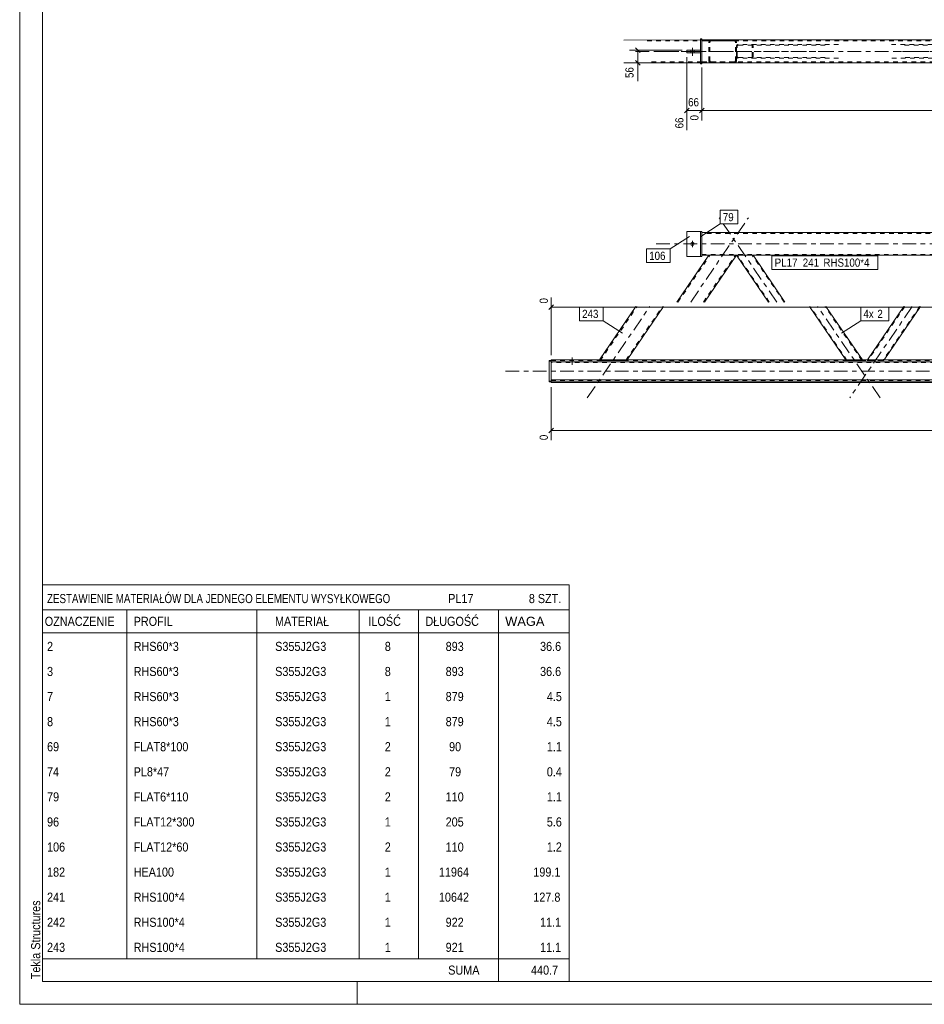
# Model space of a CAD drawing. Header units: millimetres. Extents: x 0 to 914, y 0 to 420.
# Tile 1 of 10: x 0 to 198, y 0 to 216. Entities that reach past the tile are written whole.
import ezdxf

# ---------------------------------------------------------------- set-up
doc = ezdxf.new("R2010")
doc.units = ezdxf.units.MM
for name, pattern in [('XKITLINE00', [0]), ('XKITLINE01', [4, 1, -1, 1, -1]), ('XKITLINE03', [6, 3, -1, 1, -1])]:
    doc.linetypes.add(name, pattern=pattern)
for name, color, linetype, lineweight in [('Arkusz rysunku', 3, 'Continuous', 0), ('Element', 2, 'Continuous', 0), ('Inny typ obiektu', 7, 'Continuous', 0), ('Wymiar', 4, 'Continuous', 0), ('Znak elementu', 2, 'Continuous', 0), ('Śruba', 3, 'Continuous', 0)]:
    doc.layers.add(name, color=color, linetype=linetype, lineweight=lineweight)
doc.styles.add('ARIAL', font='ARIAL.TTF')

msp = doc.modelspace()

# ---------------------------------------------------------------- linework, layer by layer
at = {"layer": 'Arkusz rysunku', "linetype": 'XKITLINE00', "lineweight": 0}
for p, q in [((0, 420), (0, 0)), ((5, 415), (5, 5)), ((5, 5), (909, 5)), ((74, 0), (74, 5)), ((0, 0), (914, 0))]:
    msp.add_line(p, q, dxfattribs=at)
at = {"layer": 'Element', "linetype": 'XKITLINE00', "lineweight": 0}
for p, q in [((149.32, 211.76), (149.32, 206.26)), ((149.62, 211.76), (149.32, 211.76)), ((149.62, 206.26), (149.62, 211.76)), ((132.56, 211.5), (149.32, 211.51)), ((681.73, 211.51), (149.62, 211.51)), ((146.32, 208.71), (146.32, 209.31)), ((149.32, 209.31), (146.32, 209.31)), ((149.32, 208.71), (146.32, 208.71)), ((149.32, 209.31), (149.32, 208.71)), ((132.56, 206.5), (149.32, 206.51)), ((149.32, 206.26), (149.62, 206.26)), ((149.62, 206.51), (681.73, 206.51)), ((156.75, 206.51), (149.62, 206.51)), ((151.65, 206.51), (151.66, 206.51)), ((146.32, 169.53), (146.32, 164.03)), ((146.32, 169.53), (149.32, 169.53)), ((149.32, 169.53), (149.32, 164.03)), ((149.32, 169.53), (149.62, 169.53)), ((149.62, 164.03), (149.62, 169.53)), ((149.62, 169.28), (681.73, 169.28)), ((144.16, 154.03), (151.18, 164.28)), ((151.18, 164.28), (149.62, 164.28)), ((150.22, 154.03), (157.24, 164.28)), ((157.24, 164.28), (151.18, 164.28)), ((674.12, 164.28), (157.24, 164.28)), ((164.25, 154.03), (157.24, 164.28)), ((167.88, 154.03), (160.87, 164.28)), ((149.32, 164.03), (146.32, 164.03)), ((149.32, 164.03), (149.62, 164.03)), ((127.2, 141.35), (135.19, 153.03)), ((133.26, 141.35), (141.25, 153.03)), ((181.22, 141.35), (173.22, 153.03)), ((184.85, 141.35), (176.86, 153.03)), ((185.98, 141.35), (193.97, 153.03)), ((189.61, 141.35), (197.6, 153.03)), ((116.18, 136.54), (116.18, 141.2)), ((116.58, 141.2), (116.18, 141.2)), ((116.58, 141.35), (116.58, 140.95)), ((116.58, 141.35), (127.59, 141.35)), ((116.58, 136.7), (116.58, 141.2)), ((116.58, 140.95), (714.78, 140.95)), ((127.59, 141.35), (127.68, 141.35)), ((127.68, 141.35), (132.77, 141.35)), ((132.77, 141.35), (132.85, 141.35)), ((698.57, 141.35), (132.85, 141.35)), ((116.58, 136.7), (116.18, 136.7)), ((116.18, 136.54), (116.58, 136.54)), ((116.58, 136.95), (116.58, 136.39)), ((116.58, 136.95), (714.78, 136.95)), ((116.58, 136.55), (714.78, 136.55)), ((116.58, 136.39), (714.78, 136.39))]:
    msp.add_line(p, q, dxfattribs=at)
at = {"layer": 'Element', "linetype": 'XKITLINE01', "lineweight": 0}
for p, q in [((137.65, 211.3), (156.75, 211.31)), ((149.32, 211.51), (156.75, 211.51)), ((149.62, 211.51), (149.62, 206.51)), ((681.73, 211.31), (149.62, 211.31)), ((151.21, 211.25), (151.18, 211.11)), ((151.18, 206.91), (151.18, 211.11)), ((151.21, 211.26), (151.21, 211.25)), ((151.42, 211.11), (151.44, 211.19)), ((151.42, 206.91), (151.42, 211.11)), ((151.44, 211.19), (151.49, 211.25)), ((151.49, 211.48), (151.47, 211.48)), ((151.66, 211.51), (151.49, 211.48)), ((151.49, 211.25), (151.51, 211.26)), ((151.51, 211.26), (151.57, 211.29)), ((151.57, 211.29), (151.66, 211.31)), ((156.94, 211.48), (156.75, 211.51)), ((156.75, 211.31), (156.84, 211.3)), ((156.84, 211.3), (156.92, 211.25)), ((156.92, 211.25), (156.97, 211.19)), ((156.97, 211.19), (156.99, 211.11)), ((156.99, 206.91), (156.99, 211.11)), ((157.2, 211.25), (157.2, 211.26)), ((157.23, 211.11), (157.2, 211.25)), ((157.24, 206.91), (157.23, 211.11)), ((157.26, 210.33), (157.24, 210.21)), ((157.24, 207.81), (157.24, 210.21)), ((157.34, 210.42), (157.26, 210.33)), ((157.46, 210.49), (157.34, 210.42)), ((157.42, 210.21), (157.43, 210.27)), ((157.42, 207.81), (157.42, 210.21)), ((157.43, 210.27), (157.47, 210.32)), ((157.6, 210.51), (157.46, 210.49)), ((157.47, 210.32), (157.53, 210.35)), ((157.53, 210.35), (157.6, 210.36)), ((179.61, 210.51), (157.6, 210.51)), ((176.7, 210.36), (157.6, 210.36)), ((160.65, 210.49), (160.51, 210.51)), ((160.51, 210.36), (160.58, 210.35)), ((160.58, 210.35), (160.64, 210.32)), ((160.64, 210.32), (160.67, 210.27)), ((160.76, 210.42), (160.65, 210.49)), ((160.67, 210.27), (160.69, 210.21)), ((160.69, 207.81), (160.69, 210.21)), ((160.84, 210.33), (160.76, 210.42)), ((160.87, 210.21), (160.84, 210.33)), ((160.87, 207.81), (160.87, 210.21)), ((191.22, 210.51), (210.32, 210.51)), ((194.13, 210.36), (213.23, 210.36)), ((149.32, 208.71), (149.32, 209.31)), ((157.24, 207.81), (157.26, 207.7)), ((157.26, 207.7), (157.34, 207.6)), ((157.34, 207.6), (157.46, 207.53)), ((157.43, 207.75), (157.42, 207.81)), ((157.47, 207.7), (157.43, 207.75)), ((157.46, 207.53), (157.6, 207.51)), ((157.53, 207.67), (157.47, 207.7)), ((157.6, 207.66), (157.53, 207.67)), ((176.7, 207.66), (157.6, 207.66)), ((179.61, 207.51), (157.6, 207.51)), ((160.58, 207.67), (160.51, 207.66)), ((160.51, 207.51), (160.65, 207.53)), ((160.64, 207.7), (160.58, 207.67)), ((160.67, 207.75), (160.64, 207.7)), ((160.65, 207.53), (160.76, 207.6)), ((160.69, 207.81), (160.67, 207.75)), ((160.76, 207.6), (160.84, 207.7)), ((160.84, 207.7), (160.87, 207.81)), ((210.32, 207.51), (191.22, 207.51)), ((213.23, 207.66), (194.13, 207.66)), ((149.62, 206.71), (137.65, 206.7)), ((149.32, 206.51), (149.62, 206.51)), ((149.62, 206.71), (681.73, 206.71)), ((156.75, 206.71), (149.62, 206.71)), ((151.18, 206.91), (151.2, 206.83)), ((151.2, 206.83), (151.21, 206.76)), ((151.44, 206.83), (151.42, 206.91)), ((151.49, 206.77), (151.44, 206.83)), ((151.48, 206.54), (151.65, 206.51)), ((151.57, 206.72), (151.49, 206.77)), ((151.66, 206.71), (151.57, 206.72)), ((156.84, 206.73), (156.75, 206.71)), ((156.75, 206.51), (156.94, 206.54)), ((156.92, 206.77), (156.84, 206.73)), ((156.98, 206.83), (156.92, 206.77)), ((156.99, 206.91), (156.98, 206.83)), ((157.2, 206.76), (157.22, 206.83)), ((157.22, 206.83), (157.24, 206.91)), ((149.32, 169.53), (149.32, 164.03)), ((149.62, 164.28), (149.62, 169.28)), ((681.73, 169.08), (149.62, 169.08)), ((144.4, 154.03), (151.42, 164.28)), ((149.62, 164.48), (681.73, 164.48)), ((149.98, 154.03), (156.99, 164.28)), ((157.24, 164.28), (151.18, 164.28)), ((151.18, 164.28), (151.18, 164.28)), ((151.18, 164.28), (151.18, 164.28)), ((151.21, 164.28), (151.21, 164.28)), ((151.32, 164.28), (151.32, 164.28)), ((151.42, 164.28), (151.42, 164.28)), ((151.48, 164.28), (151.44, 164.28)), ((151.66, 164.28), (151.66, 164.28)), ((151.66, 164.28), (151.66, 164.28)), ((160.87, 164.28), (157.24, 164.28)), ((157.24, 164.28), (157.24, 164.28)), ((164.43, 154.03), (157.42, 164.28)), ((167.7, 154.03), (160.69, 164.28)), ((127.34, 141.2), (135.43, 153.03)), ((133.01, 141.35), (141, 153.03)), ((181.48, 141.23), (173.41, 153.03)), ((184.75, 141.23), (176.68, 153.03)), ((194.15, 153.03), (186.08, 141.23)), ((197.42, 153.03), (189.35, 141.23)), ((116.18, 136.7), (116.18, 141.04)), ((116.18, 141.04), (116.58, 141.04)), ((116.58, 140.79), (116.58, 141.35)), ((116.58, 141.19), (714.78, 141.19)), ((116.58, 136.85), (116.58, 140.89)), ((714.78, 140.85), (116.58, 140.85)), ((714.78, 140.79), (116.58, 140.79)), ((127.1, 141.2), (127.2, 141.35)), ((127.1, 141.2), (127.19, 141.34)), ((127.1, 141.2), (127.13, 141.2)), ((127.13, 141.2), (127.23, 141.2)), ((127.23, 141.34), (127.19, 141.34)), ((127.34, 141.35), (127.23, 141.34)), ((127.23, 141.2), (127.39, 141.19)), ((127.5, 141.35), (127.34, 141.35)), ((127.34, 141.2), (127.43, 141.34)), ((127.36, 141.2), (127.34, 141.2)), ((127.41, 141.2), (127.36, 141.2)), ((127.39, 141.19), (127.57, 141.19)), ((127.48, 141.2), (127.41, 141.2)), ((127.43, 141.34), (127.45, 141.34)), ((127.45, 141.34), (127.5, 141.34)), ((127.58, 141.2), (127.48, 141.2)), ((127.5, 141.35), (127.59, 141.35)), ((127.5, 141.34), (127.58, 141.34)), ((127.57, 141.19), (132.66, 141.19)), ((127.58, 141.34), (127.68, 141.34)), ((127.58, 141.2), (132.67, 141.2)), ((132.85, 141.35), (127.59, 141.35)), ((127.68, 141.34), (132.77, 141.34)), ((132.66, 141.19), (132.85, 141.19)), ((132.76, 141.2), (132.67, 141.2)), ((132.84, 141.2), (132.76, 141.2)), ((132.77, 141.34), (132.86, 141.34)), ((132.89, 141.2), (132.84, 141.2)), ((132.85, 141.35), (132.96, 141.35)), ((132.85, 141.19), (133.01, 141.2)), ((132.86, 141.34), (132.94, 141.34)), ((132.91, 141.2), (132.89, 141.2)), ((132.91, 141.2), (133, 141.34)), ((132.94, 141.34), (132.99, 141.34)), ((133.11, 141.35), (132.96, 141.35)), ((132.99, 141.34), (133, 141.34)), ((133, 141.34), (133.01, 141.35)), ((133.01, 141.2), (133.11, 141.2)), ((133.21, 141.34), (133.11, 141.35)), ((133.11, 141.2), (133.15, 141.2)), ((133.15, 141.2), (133.25, 141.34)), ((133.25, 141.34), (133.21, 141.34)), ((133.25, 141.34), (133.26, 141.35)), ((181.24, 141.31), (181.22, 141.35)), ((181.3, 141.23), (181.24, 141.31)), ((181.27, 141.31), (181.24, 141.31)), ((181.35, 141.32), (181.27, 141.31)), ((181.3, 141.23), (181.33, 141.23)), ((181.33, 141.23), (181.41, 141.23)), ((181.46, 141.32), (181.35, 141.32)), ((181.41, 141.23), (181.53, 141.22)), ((181.43, 141.31), (181.44, 141.31)), ((181.44, 141.31), (181.48, 141.31)), ((181.6, 141.32), (181.46, 141.32)), ((181.48, 141.31), (181.54, 141.31)), ((181.49, 141.23), (181.48, 141.23)), ((181.53, 141.23), (181.49, 141.23)), ((181.59, 141.23), (181.53, 141.23)), ((181.53, 141.22), (181.67, 141.22)), ((181.54, 141.31), (181.6, 141.31)), ((181.66, 141.23), (181.59, 141.23)), ((181.6, 141.32), (184.51, 141.32)), ((181.6, 141.31), (184.51, 141.31)), ((181.66, 141.23), (184.57, 141.23)), ((181.67, 141.22), (184.57, 141.22)), ((184.65, 141.32), (184.51, 141.32)), ((184.51, 141.31), (184.58, 141.31)), ((184.64, 141.23), (184.57, 141.23)), ((184.57, 141.22), (184.71, 141.22)), ((184.58, 141.31), (184.64, 141.31)), ((184.64, 141.31), (184.68, 141.31)), ((184.7, 141.23), (184.64, 141.23)), ((184.77, 141.32), (184.65, 141.32)), ((184.68, 141.31), (184.7, 141.31)), ((184.74, 141.23), (184.7, 141.23)), ((184.71, 141.22), (184.83, 141.23)), ((184.75, 141.23), (184.74, 141.23)), ((184.85, 141.31), (184.77, 141.32)), ((184.83, 141.23), (184.91, 141.23)), ((184.88, 141.31), (184.85, 141.35)), ((184.88, 141.31), (184.85, 141.31)), ((184.93, 141.23), (184.88, 141.31)), ((184.91, 141.23), (184.93, 141.23)), ((185.9, 141.23), (185.95, 141.31)), ((185.9, 141.23), (185.92, 141.23)), ((185.92, 141.23), (186, 141.23)), ((185.95, 141.31), (185.98, 141.35)), ((185.98, 141.31), (185.95, 141.31)), ((186.06, 141.32), (185.98, 141.31)), ((186, 141.23), (186.12, 141.22)), ((186.18, 141.32), (186.06, 141.32)), ((186.08, 141.23), (186.13, 141.31)), ((186.09, 141.23), (186.08, 141.23)), ((186.13, 141.23), (186.09, 141.23)), ((186.12, 141.22), (186.25, 141.22)), ((186.13, 141.31), (186.15, 141.31)), ((186.19, 141.23), (186.13, 141.23)), ((186.15, 141.31), (186.19, 141.31)), ((186.32, 141.32), (186.18, 141.32)), ((186.19, 141.31), (186.25, 141.31)), ((186.26, 141.23), (186.19, 141.23)), ((186.25, 141.31), (186.32, 141.31)), ((186.25, 141.22), (189.16, 141.22)), ((186.26, 141.23), (189.17, 141.23)), ((186.32, 141.32), (189.23, 141.32)), ((186.32, 141.31), (189.22, 141.31)), ((189.16, 141.22), (189.3, 141.22)), ((189.23, 141.23), (189.17, 141.23)), ((189.22, 141.31), (189.29, 141.31)), ((189.37, 141.32), (189.23, 141.32)), ((189.29, 141.23), (189.23, 141.23)), ((189.29, 141.31), (189.35, 141.31)), ((189.34, 141.23), (189.29, 141.23)), ((189.3, 141.22), (189.42, 141.23)), ((189.35, 141.23), (189.34, 141.23)), ((189.35, 141.23), (189.4, 141.31)), ((189.35, 141.31), (189.39, 141.31)), ((189.48, 141.32), (189.37, 141.32)), ((189.39, 141.31), (189.4, 141.31)), ((189.42, 141.23), (189.5, 141.23)), ((189.56, 141.31), (189.48, 141.32)), ((189.5, 141.23), (189.53, 141.23)), ((189.53, 141.23), (189.58, 141.31)), ((189.58, 141.31), (189.56, 141.31)), ((189.58, 141.31), (189.61, 141.35)), ((116.58, 137.25), (116.58, 136.95)), ((116.58, 136.9), (714.78, 136.9)), ((116.58, 136.79), (714.78, 136.79)), ((116.58, 136.54), (116.58, 136.7)), ((116.58, 136.54), (116.58, 136.55))]:
    msp.add_line(p, q, dxfattribs=at)
at = {"layer": 'Element', "linetype": 'XKITLINE03', "lineweight": 0}
for p, q in [((135.11, 209), (159.85, 209.01)), ((139.62, 209.01), (691.73, 209.01)), ((178.15, 209.01), (153.41, 209.01)), ((217.42, 209.01), (192.68, 209.01)), ((147.19, 154.03), (159.85, 172.53)), ((153.64, 172.19), (153.41, 172.53)), ((166.07, 154.03), (154.35, 171.16)), ((139.62, 166.78), (691.73, 166.78)), ((124.52, 133.02), (138.22, 153.03)), ((188.74, 133.02), (175.04, 153.03)), ((195.79, 153.03), (182.09, 133.02)), ((106.58, 138.87), (724.78, 138.87))]:
    msp.add_line(p, q, dxfattribs=at)
at = {"layer": 'Element', "linetype": 'XKITLINE01', "lineweight": 0}
for centre, start, end in [((156.8, 211.05), 28.3583, 72.6205), ((151.61, 206.97), 208.3583, 252.6205), ((156.8, 206.97), 287.4215, 331.6837)]:
    msp.add_arc(centre, 0.451, start, end, dxfattribs=at)
at = {"layer": 'Inny typ obiektu', "linetype": 'XKITLINE00', "lineweight": 0}
for p, q in [((5, 92), (5, 86.5)), ((5, 92), (120.5, 92)), ((120.5, 92), (120.5, 86.5)), ((5, 86.5), (5, 81.5)), ((5, 86.5), (120.5, 86.5)), ((23.5, 86.5), (23.5, 81.5)), ((52, 81.5), (52, 86.5)), ((74.5, 86.5), (74.5, 81.5)), ((87.5, 86.5), (87.5, 81.5)), ((105, 86.5), (105, 81.5)), ((120.5, 86.5), (120.5, 81.5)), ((5, 81.5), (120.5, 81.5)), ((5, 81.5), (5, 76)), ((23.5, 81.5), (23.5, 76)), ((52, 76), (52, 81.5)), ((74.5, 81.5), (74.5, 76)), ((87.5, 81.5), (87.5, 76)), ((105, 81.5), (105, 76)), ((120.5, 81.5), (120.5, 76)), ((5, 76), (5, 70.5)), ((23.5, 76), (23.5, 70.5)), ((52, 70.5), (52, 76)), ((74.5, 76), (74.5, 70.5)), ((87.5, 76), (87.5, 70.5)), ((105, 76), (105, 70.5)), ((120.5, 76), (120.5, 70.5)), ((5, 70.5), (5, 65)), ((23.5, 70.5), (23.5, 65)), ((52, 65), (52, 70.5)), ((74.5, 70.5), (74.5, 65)), ((87.5, 70.5), (87.5, 65)), ((105, 70.5), (105, 65)), ((120.5, 70.5), (120.5, 65)), ((5, 65), (5, 59.5)), ((23.5, 65), (23.5, 59.5)), ((52, 59.5), (52, 65)), ((74.5, 65), (74.5, 59.5)), ((87.5, 65), (87.5, 59.5)), ((105, 65), (105, 59.5)), ((120.5, 65), (120.5, 59.5)), ((5, 59.5), (5, 54)), ((23.5, 59.5), (23.5, 54)), ((52, 54), (52, 59.5)), ((74.5, 59.5), (74.5, 54)), ((87.5, 59.5), (87.5, 54)), ((105, 59.5), (105, 54)), ((120.5, 59.5), (120.5, 54)), ((5, 54), (5, 48.5)), ((23.5, 54), (23.5, 48.5)), ((52, 48.5), (52, 54)), ((74.5, 54), (74.5, 48.5)), ((87.5, 54), (87.5, 48.5)), ((105, 54), (105, 48.5)), ((120.5, 54), (120.5, 48.5)), ((5, 48.5), (5, 43)), ((23.5, 48.5), (23.5, 43)), ((52, 43), (52, 48.5)), ((74.5, 48.5), (74.5, 43)), ((87.5, 48.5), (87.5, 43)), ((105, 48.5), (105, 43)), ((120.5, 48.5), (120.5, 43)), ((5, 43), (5, 37.5)), ((23.5, 43), (23.5, 37.5)), ((52, 37.5), (52, 43)), ((74.5, 43), (74.5, 37.5)), ((87.5, 43), (87.5, 37.5)), ((105, 43), (105, 37.5)), ((120.5, 43), (120.5, 37.5)), ((5, 37.5), (5, 32)), ((23.5, 37.5), (23.5, 32)), ((52, 32), (52, 37.5)), ((74.5, 37.5), (74.5, 32)), ((87.5, 37.5), (87.5, 32)), ((105, 37.5), (105, 32)), ((120.5, 37.5), (120.5, 32)), ((5, 32), (5, 26.5)), ((23.5, 32), (23.5, 26.5)), ((52, 26.5), (52, 32)), ((74.5, 32), (74.5, 26.5)), ((87.5, 32), (87.5, 26.5)), ((105, 32), (105, 26.5)), ((120.5, 32), (120.5, 26.5)), ((5, 26.5), (5, 21)), ((23.5, 26.5), (23.5, 21)), ((52, 21), (52, 26.5)), ((74.5, 26.5), (74.5, 21)), ((87.5, 26.5), (87.5, 21)), ((105, 26.5), (105, 21)), ((120.5, 26.5), (120.5, 21)), ((5, 21), (5, 15.5)), ((23.5, 21), (23.5, 15.5)), ((52, 15.5), (52, 21)), ((74.5, 21), (74.5, 15.5)), ((87.5, 21), (87.5, 15.5)), ((105, 21), (105, 15.5)), ((120.5, 21), (120.5, 15.5)), ((5, 15.5), (5, 10)), ((23.5, 15.5), (23.5, 10)), ((52, 10), (52, 15.5)), ((74.5, 15.5), (74.5, 10)), ((87.5, 15.5), (87.5, 10)), ((105, 15.5), (105, 10)), ((120.5, 15.5), (120.5, 10)), ((5, 10), (5, 5)), ((5, 10), (120.5, 10)), ((105, 10), (105, 5)), ((120.5, 10), (120.5, 5)), ((5, 5), (120.5, 5))]:
    msp.add_line(p, q, dxfattribs=at)
at = {"layer": 'Wymiar', "linetype": 'XKITLINE00', "lineweight": 0}
for p, q in [((135.11, 209.82), (136.13, 208.8)), ((145.32, 209.31), (133.76, 209.31)), ((135.62, 206.51), (135.62, 209.31)), ((146.32, 207.71), (146.32, 191.72)), ((148.62, 206.51), (133.76, 206.51)), ((135.11, 207.02), (136.13, 206)), ((135.62, 206.51), (135.62, 202.49)), ((135.62, 206.51), (135.62, 202.49)), ((149.62, 205.51), (149.62, 193.86)), ((149.62, 205.51), (149.62, 199.13)), ((149.62, 196.61), (149.62, 193.86)), ((146.83, 196.52), (145.81, 195.5)), ((146.32, 196.01), (149.62, 196.01)), ((150.13, 196.52), (149.11, 195.5)), ((150.13, 196.52), (149.16, 195.55)), ((149.62, 196.01), (682.03, 196.01)), ((117.08, 153.4), (116.07, 152.38)), ((116.58, 142.35), (116.58, 155.05)), ((116.58, 152.89), (122.78, 152.89)), ((127.98, 152.89), (184.48, 152.89)), ((190.63, 152.89), (414.5, 152.89)), ((116.58, 135.39), (116.58, 123.74)), ((117.08, 126.4), (116.07, 125.38)), ((116.58, 125.89), (415.48, 125.89))]:
    msp.add_line(p, q, dxfattribs=at)
at = {"layer": 'Znak elementu', "linetype": 'XKITLINE00', "lineweight": 0}
for p, q in [((153.64, 174.16), (157.51, 174.16)), ((153.64, 171.16), (153.64, 174.16)), ((157.51, 171.16), (157.51, 174.16)), ((149.39, 168.41), (153.64, 171.16)), ((153.64, 171.16), (157.51, 171.16)), ((146.93, 168.41), (142.69, 165.67)), ((137.49, 165.67), (142.69, 165.67)), ((137.49, 162.67), (137.49, 165.67)), ((142.69, 162.67), (142.69, 165.67)), ((165.02, 164.18), (188.25, 164.18)), ((165.02, 161.18), (165.02, 164.18)), ((188.25, 161.18), (188.25, 164.18)), ((137.49, 162.67), (142.69, 162.67)), ((165.02, 161.18), (188.25, 161.18)), ((122.78, 152.93), (127.98, 152.93)), ((122.78, 149.93), (122.78, 152.93)), ((127.98, 149.93), (127.98, 152.93)), ((184.48, 152.93), (190.63, 152.93)), ((184.48, 149.93), (184.48, 152.93)), ((190.63, 149.93), (190.63, 152.93)), ((122.78, 149.93), (127.98, 149.93)), ((132.23, 147.19), (127.98, 149.93)), ((180.24, 147.19), (184.48, 149.93)), ((184.48, 149.93), (190.63, 149.93))]:
    msp.add_line(p, q, dxfattribs=at)
at = {"layer": 'Śruba', "linetype": 'XKITLINE00', "lineweight": 0}
for p, q in [((147.57, 209.81), (147.57, 208.06)), ((147.22, 209.31), (147.22, 208.71)), ((147.92, 209.31), (147.92, 208.71)), ((146.87, 166.78), (148.27, 166.78)), ((147.57, 167.48), (147.57, 166.08)), ((121.18, 141.86), (121.18, 140.37)), ((121.18, 141.78), (121.18, 140.28))]:
    msp.add_line(p, q, dxfattribs=at)
msp.add_circle((147.57, 166.78), 0.35, dxfattribs=at)

# ---------------------------------------------------------------- texts
at = {"layer": 'Arkusz rysunku', "style": 'ARIAL', "width": 0.85}
msp.add_text('Tekla Structures', height=2, rotation=90, dxfattribs=at).set_placement((4.5, 5.5))
at = {"layer": 'Inny typ obiektu', "style": 'ARIAL'}
for s, width, p in [('ZESTAWIENIE MATERIAŁÓW DLA JEDNEGO ELEMENTU WYSYŁKOWEGO', 0.765, (6, 88)), ('PL17', 0.85, (94, 88)), ('8', 0.85, (111.69, 88)), (' SZT.', 0.85, (113, 88)), ('OZNACZENIE', 0.85, (5.5, 83)), ('PROFIL', 0.85, (25, 83)), ('MATERIAŁ', 0.85, (56, 83)), ('ILOŚĆ', 0.85, (76.5, 83)), ('DŁUGOŚĆ', 0.85, (89, 83)), ('WAGA', 1.008832, (106.5, 83)), ('2', 0.85, (6, 77.5)), ('RHS60*3', 0.85, (25, 77.5)), ('S355J2G3', 0.85, (56.04, 77.5)), ('8', 0.85, (80.09, 77.5)), ('893', 0.85, (93.44, 77.5)), ('36.6', 0.85, (114.15, 77.5)), ('3', 0.85, (6, 72)), ('RHS60*3', 0.85, (25, 72)), ('S355J2G3', 0.85, (56.04, 72)), ('8', 0.85, (80.09, 72)), ('893', 0.85, (93.44, 72)), ('36.6', 0.85, (114.15, 72)), ('7', 0.85, (6, 66.5)), ('RHS60*3', 0.85, (25, 66.5)), ('S355J2G3', 0.85, (56.04, 66.5)), ('1', 0.85, (80.09, 66.5)), ('879', 0.85, (93.44, 66.5)), ('4.5', 0.85, (115.63, 66.5)), ('8', 0.85, (6, 61)), ('RHS60*3', 0.85, (25, 61)), ('S355J2G3', 0.85, (56.04, 61)), ('1', 0.85, (80.09, 61)), ('879', 0.85, (93.44, 61)), ('4.5', 0.85, (115.63, 61)), ('69', 0.85, (6, 55.5)), ('FLAT8*100', 0.85, (25, 55.5)), ('S355J2G3', 0.85, (56.04, 55.5)), ('2', 0.85, (80.09, 55.5)), ('90', 0.85, (94.19, 55.5)), ('1.1', 0.85, (115.63, 55.5)), ('74', 0.85, (6, 50)), ('PL8*47', 0.85, (25, 50)), ('S355J2G3', 0.85, (56.04, 50)), ('2', 0.85, (80.09, 50)), ('79', 0.85, (94.19, 50)), ('0.4', 0.85, (115.63, 50)), ('79', 0.85, (6, 44.5)), ('FLAT6*110', 0.85, (25, 44.5)), ('S355J2G3', 0.85, (56.04, 44.5)), ('2', 0.85, (80.09, 44.5)), ('110', 0.85, (93.44, 44.5)), ('1.1', 0.85, (115.63, 44.5)), ('96', 0.85, (6, 39)), ('FLAT12*300', 0.85, (25, 39)), ('S355J2G3', 0.85, (56.04, 39)), ('205', 0.85, (93.44, 39)), ('5.6', 0.85, (115.63, 39)), ('1', 0.85, (80.09, 39)), ('106', 0.85, (6, 33.5)), ('FLAT12*60', 0.85, (25, 33.5)), ('S355J2G3', 0.85, (56.04, 33.5)), ('2', 0.85, (80.09, 33.5)), ('110', 0.85, (93.44, 33.5)), ('1.2', 0.85, (115.63, 33.5)), ('182', 0.85, (6, 28)), ('HEA100', 0.85, (25, 28)), ('S355J2G3', 0.85, (56.04, 28)), ('1', 0.85, (80.09, 28)), ('11964', 0.85, (91.96, 28)), ('199.1', 0.85, (112.67, 28)), ('241', 0.85, (6, 22.5)), ('RHS100*4', 0.85, (25, 22.5)), ('S355J2G3', 0.85, (56.04, 22.5)), ('1', 0.85, (80.09, 22.5)), ('10642', 0.85, (91.96, 22.5)), ('127.8', 0.85, (112.67, 22.5)), ('242', 0.85, (6, 17)), ('RHS100*4', 0.85, (25, 17)), ('S355J2G3', 0.85, (56.04, 17)), ('1', 0.85, (80.09, 17)), ('922', 0.85, (93.44, 17)), ('11.1', 0.85, (114.15, 17)), ('243', 0.85, (6, 11.5)), ('RHS100*4', 0.85, (25, 11.5)), ('S355J2G3', 0.85, (56.04, 11.5)), ('1', 0.85, (80.09, 11.5)), ('921', 0.85, (93.44, 11.5)), ('11.1', 0.85, (114.15, 11.5)), ('SUMA', 0.85, (94, 6.5)), ('440.7', 0.85, (112.17, 6.5))]:
    msp.add_text(s, height=2, dxfattribs=dict(at, width=width)).set_placement(p)
at = {"layer": 'Wymiar', "style": 'ARIAL', "width": 0.85}
for s, p in [('56', (134.66, 203.17)), ('0', (148.9, 193.86)), ('66', (145.6, 192.12)), ('0', (115.86, 153.71)), ('0', (115.86, 123.74))]:
    msp.add_text(s, height=1.8, rotation=90.0002, dxfattribs=at).set_placement(p)
msp.add_text('66', height=1.8, dxfattribs=at).set_placement((146.63, 196.97))
at = {"layer": 'Znak elementu', "style": 'ARIAL', "width": 0.85}
for s, p in [('79', (154.24, 171.76)), ('106', (138.09, 163.27)), ('PL17', (165.62, 161.78)), ('241', (171.77, 161.78)), ('RHS100*4', (176.31, 161.78)), ('243', (123.38, 150.53)), ('4x', (185.08, 150.53)), ('2', (188.15, 150.53))]:
    msp.add_text(s, height=1.8, dxfattribs=at).set_placement(p)

doc.saveas('drawing.dxf')
